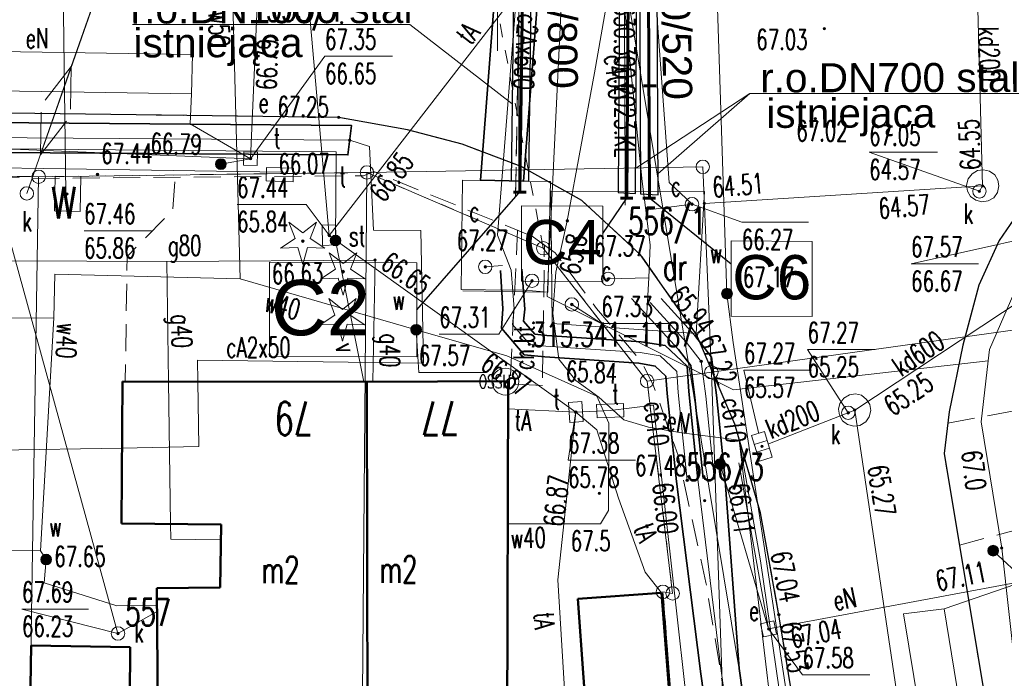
# Model space of a CAD drawing. Header units: metres. Extents: x 6538042 to 13082743, y 6022817 to 12049805.
# Tile 84 of 92: x 6539432 to 6539469, y 6025224 to 6025249. Entities that reach past the tile are written whole.
import ezdxf
from ezdxf.enums import TextEntityAlignment as Align

# ---------------------------------------------------------------- set-up
doc = ezdxf.new("R2010")
doc.units = ezdxf.units.M
doc.header["$MEASUREMENT"] = 0
doc.linetypes.add('L_0_03', pattern=[1, 0.5, -0.5])
doc.linetypes.add('L_0_04', pattern=[1.5, 1, -0.5])
doc.layers.get('0').update_dxf_attribs({"linetype": 'CONTINUOUS', "lineweight": 18})
for name, color, linetype, lineweight in [('122_Punkt_osnowy_szczegolowej', 7, 'CONTINUOUS', 18), ('122_Punkt_osnowy_szczegolowej_Atr103', 7, 'CONTINUOUS', 18), ('202_punkt_graniczny', 96, 'CONTINUOUS', 18), ('210_oznaczenie_konturu_uzytku_gruntowego', 96, 'CONTINUOUS', 18), ('211_numer_dzialki_ewidencyjnej', 96, 'CONTINUOUS', 18), ('218_kontur_uzytku_gruntowego', 96, 'L_0_03', 18), ('219_dzialka_ewidencyjna', 96, 'CONTINUOUS', 18), ('238_Punkt_adresowy_budynku', 7, 'CONTINUOUS', 18), ('312_budynek_ewidencyjny', 7, 'CONTINUOUS', 50), ('312_oznaczenie_budynku_ewidencyjnego_Atr117', 7, 'CONTINUOUS', 18), ('chodnik', 7, 'L_0_04', 18), ('chodnik_Atr17', 7, 'CONTINUOUS', 18), ('d-ciepłociag', 6, 'CONTINUOUS', 60), ('d-opis', 7, 'CONTINUOUS', 18), ('DAGIL_CO_tasa$0$d-opis załamania trasy', 7, 'CONTINUOUS', 80), ('Drzewo_iglaste', 96, 'CONTINUOUS', 18), ('elektroenergetyczne_urzadzenie_techniczne', 1, 'CONTINUOUS', 18), ('jezdnia', 7, 'L_0_04', 18), ('komora_podziemna', 7, 'CONTINUOUS', 18), ('kratka_sciekowa', 7, 'CONTINUOUS', 18), ('kraweznik', 7, 'CONTINUOUS', 25), ('obudowa_ochronna_przewodu', 7, 'CONTINUOUS', 35), ('pikieta_naturalna', 7, 'CONTINUOUS', 18), ('pikieta_naturalna_Atr2', 7, 'CONTINUOUS', 18), ('pikieta_sztuczna', 7, 'CONTINUOUS', 18), ('pikieta_sztuczna_Atr2', 7, 'CONTINUOUS', 18), ('przewod_cieplowniczy', 212, 'CONTINUOUS', 18), ('przewod_cieplowniczy___ob__projektowany', 212, 'L_0_04', 18), ('przewod_cieplowniczy___ob__projektowany_Atr1', 212, 'L_0_04', 18), ('przewod_cieplowniczy_Atr17', 212, 'CONTINUOUS', 18), ('przewod_elektroenergetyczny_niskiego_napiecia', 1, 'CONTINUOUS', 18), ('przewod_elektroenergetyczny_podziemny', 1, 'CONTINUOUS', 18), ('przewod_elektroenergetyczny_podziemny_Atr17', 1, 'CONTINUOUS', 18), ('przewod_gazowy', 52, 'CONTINUOUS', 18), ('przewod_gazowy_Atr17', 7, 'CONTINUOUS', 18), ('przewod_kanalizacyjny', 36, 'CONTINUOUS', 18), ('przewod_kanalizacyjny_Atr17', 36, 'CONTINUOUS', 18), ('przewod_specjalny', 7, 'CONTINUOUS', 18), ('przewod_specjalny_Atr17', 7, 'CONTINUOUS', 18), ('przewod_telekomunikacyjny_podziemny', 30, 'CONTINUOUS', 18), ('przewod_telekomunikacyjny_podziemny_Atr17', 30, 'CONTINUOUS', 18), ('przewod_wodociagowy', 5, 'CONTINUOUS', 18), ('przewod_wodociagowy_Atr17', 5, 'CONTINUOUS', 18), ('rzedna', 7, 'CONTINUOUS', 18), ('rzedna_Atr17', 7, 'CONTINUOUS', 18), ('rzedna_Atr2', 7, 'CONTINUOUS', 18), ('rzedna_Atr3', 7, 'CONTINUOUS', 18), ('siatka', 7, 'CONTINUOUS', 18), ('slup_przewodow_napowietrznych', 7, 'CONTINUOUS', 18), ('szafa_telekomunikacyjna_lub_kontener', 30, 'CONTINUOUS', 18), ('szafa_telekomunikacyjna_lub_kontener_Atr17', 30, 'CONTINUOUS', 18), ('urzadzenie_techniczne_sieci_specjalnej', 7, 'CONTINUOUS', 18), ('urzadzenie_techniczne_sieci_specjalnej_Atr17', 7, 'CONTINUOUS', 18), ('wlaz_do_komory_lub_kanalu', 7, 'CONTINUOUS', 18), ('wlaz_do_komory_lub_kanalu___kwadratowy', 7, 'CONTINUOUS', 18), ('wlaz_do_komory_lub_kanalu___kwadratowy_Atr17', 7, 'CONTINUOUS', 18), ('wlaz_do_komory_lub_kanalu___okragly', 7, 'CONTINUOUS', 18), ('wlaz_do_komory_lub_kanalu___okragly_Atr17', 7, 'CONTINUOUS', 18), ('wlaz_do_komory_lub_kanalu___prostokatny', 7, 'CONTINUOUS', 18), ('wlaz_do_komory_lub_kanalu___prostokatny_Atr17', 7, 'CONTINUOUS', 18), ('zasuwa_lub_zawor', 7, 'CONTINUOUS', 18), ('zasuwa_lub_zawor_Atr17', 7, 'CONTINUOUS', 18)]:
    doc.layers.add(name, color=color, linetype=linetype, lineweight=lineweight)
doc.layers.add('DAGIL_CO_tasa$0$dg opis', color=7, linetype='CONTINUOUS')
doc.styles.add('DAGIL_CO_tasa$0$Style-Arial', font='arial.ttf')
doc.styles.get("Standard").update_dxf_attribs({"font": 'simplex.shx'})
doc.styles.add('Style-Arial', font='arial.ttf')

# ---------------------------------------------------------------- blocks, each defined once
blk = doc.blocks.new('SUUS25')
at = {"linetype": 'Continuous', "lineweight": 13}
blk.add_hatch(color=0, dxfattribs=at).paths.add_polyline_path([(0, -0.4, 1), (0, 0.4, 1), (0, -0.4, 1)])
at = {"color": 0, "linetype": 'Continuous', "lineweight": 13}
blk.add_circle((0, 0), 0.4, dxfattribs=at)
blk = doc.blocks.new('SUUS05')
at = {"color": 0, "linetype": 'Continuous', "lineweight": 18}
blk.add_wipeout([(1, 0.5), (1, -0.5), (-1, -0.5), (-1, 0.5)], dxfattribs=at)
at = {"color": 0, "linetype": 'Continuous', "lineweight": 18, "flags": 128}
blk.add_lwpolyline([(1, 0.5), (1, -0.5), (-1, -0.5), (-1, 0.5), (1, 0.5)], close=True, dxfattribs=at)
for points in [[(-0.3, 0.5), (-0.3, -0.5)], [(0.3, 0.5), (0.3, -0.5)]]:
    blk.add_lwpolyline(points, dxfattribs=at)
blk = doc.blocks.new('RTPW01')
at = {"linetype": 'Continuous', "lineweight": 13}
blk.add_hatch(color=0, dxfattribs=at).paths.add_polyline_path([(0, -0.091, 1), (0, 0.091, 1), (0, -0.091, 1)])
at = {"color": 0, "linetype": 'Continuous', "lineweight": 13}
blk.add_circle((0, 0), 0.0906, dxfattribs=at)

msp = doc.modelspace()

# ---------------------------------------------------------------- hatches: boundary and pattern name
at = {"layer": 'Drzewo_iglaste', "linetype": 'Continuous', "lineweight": 18}
for points in [[(6539442.76, 6025240.38, 1), (6539442.76, 6025240.48, 1), (6539442.76, 6025240.38, 1)], [(6539444.26, 6025239.24, 1), (6539444.26, 6025239.34, 1), (6539444.26, 6025239.24, 1)], [(6539444.24, 6025237.53, 1), (6539444.24, 6025237.63, 1), (6539444.24, 6025237.53, 1)]]:
    msp.add_hatch(color=256, dxfattribs=at).paths.add_polyline_path(points)

# ---------------------------------------------------------------- linework, layer by layer
msp.add_line((6539450.7994, 6025242.66444), (6539450.7994, 6025261.06444))
at = {"linetype": 'ByBlock', "lineweight": 30}
for points in [[(6539451.16526, 6025242.65961), (6539451.40223, 6025261.0519), (6539450.75457, 6025261.0508), (6539450.51409, 6025242.66528)], [(6539455.14101, 6025242.19677), (6539455.24121, 6025258.00749), (6539454.59301, 6025258.0252), (6539454.49017, 6025242.22866)], [(6539455.97857, 6025242.14929), (6539455.90537, 6025257.9896), (6539455.25716, 6025258.00731), (6539455.32773, 6025242.18118)]]:
    msp.add_lwpolyline(points, close=True, dxfattribs=at)
at = {"layer": '122_Punkt_osnowy_szczegolowej', "lineweight": 18}
msp.add_circle((6539450.3, 6025235.2), 0.5, dxfattribs=at)
at = {"layer": '202_punkt_graniczny', "lineweight": 18}
for centre in [(6539457.64, 6025243.19), (6539432.94, 6025242.82), (6539445.15, 6025242.98), (6539451.71, 6025240.16), (6539457.96, 6025235.55), (6539455.57, 6025235.22), (6539456.16, 6025227.38), (6539456.52, 6025227.32)]:
    msp.add_circle(centre, 0.25, dxfattribs=at)
at = {"layer": '218_kontur_uzytku_gruntowego', "lineweight": 18, "flags": 128}
for points in [[(6539451.71, 6025240.16), (6539448.22, 6025258.25)], [(6539420.14, 6025243.06), (6539432.94, 6025242.82)], [(6539432.94, 6025242.82), (6539445.15, 6025242.98)], [(6539445.15, 6025242.98), (6539451.71, 6025240.16)], [(6539451.71, 6025240.16), (6539455.57, 6025235.22)], [(6539455.57, 6025235.22), (6539456.52, 6025227.32)], [(6539456.52, 6025227.32), (6539456.16, 6025227.38)], [(6539456.16, 6025227.38), (6539456.62, 6025221.44)]]:
    msp.add_lwpolyline(points, dxfattribs=at)
at = {"layer": '219_dzialka_ewidencyjna', "linetype": 'Continuous', "lineweight": 18, "flags": 128}
for points in [[(6539432.94, 6025242.82), (6539420.14, 6025243.06)], [(6539445.15, 6025242.98), (6539432.94, 6025242.82)], [(6539445.15, 6025242.98), (6539444.85, 6025207.16)], [(6539457.64, 6025243.19), (6539445.15, 6025242.98)], [(6539445.15, 6025242.98), (6539451.71, 6025240.16)], [(6539457.96, 6025235.55), (6539457.64, 6025243.19)], [(6539432.94, 6025242.82), (6539432.37, 6025207.18)], [(6539455.57, 6025235.22), (6539451.71, 6025240.16)], [(6539477.17, 6025238.23), (6539457.96, 6025235.55)], [(6539457.96, 6025235.55), (6539455.57, 6025235.22)], [(6539457.96, 6025235.55), (6539458.94, 6025207.14)], [(6539455.57, 6025235.22), (6539456.52, 6025227.32)], [(6539456.52, 6025227.32), (6539456.16, 6025227.38)], [(6539456.16, 6025227.38), (6539456.62, 6025221.44)]]:
    msp.add_lwpolyline(points, dxfattribs=at)
at = {"layer": '312_budynek_ewidencyjny', "linetype": 'Continuous', "lineweight": 50, "flags": 128}
for points in [[(6539436.02, 6025229.92), (6539436.06, 6025235.21)], [(6539436.06, 6025235.21), (6539445.15, 6025235.19)], [(6539445.15, 6025235.19), (6539450.4, 6025235.22)], [(6539445.17, 6025222.3), (6539445.15, 6025235.19)], [(6539450.4, 6025235.22), (6539450.37, 6025222.32)], [(6539439.73, 6025229.89), (6539436.02, 6025229.92)], [(6539439.69, 6025227.54), (6539439.73, 6025229.89)], [(6539437.34, 6025227.52), (6539439.69, 6025227.54)], [(6539437.38, 6025221.4), (6539437.34, 6025227.52)], [(6539452.99, 6025227.12), (6539456.1, 6025227.34)], [(6539456.1, 6025227.34), (6539456.57, 6025221.45)], [(6539453.42, 6025221.27), (6539452.99, 6025227.12)], [(6539432.54, 6025217.85), (6539432.66, 6025225.38)], [(6539432.66, 6025225.38), (6539436.34, 6025225.32)], [(6539436.34, 6025225.32), (6539436.3, 6025217.83)]]:
    msp.add_lwpolyline(points, dxfattribs=at)
at = {"layer": 'chodnik', "lineweight": 18, "flags": 128}
for points in [[(6539458.95478, 6025200.41915), (6539459.92, 6025208.63), (6539455.36, 6025208.53), (6539455.27, 6025208.53), (6539459.37, 6025217.87), (6539457.76, 6025227.73), (6539456.72, 6025232.45), (6539455.8, 6025235.08), (6539455.35, 6025235.95), (6539453.69, 6025237.92), (6539452.15, 6025239.99), (6539451.29, 6025240.61), (6539445.41, 6025243.01), (6539445.02, 6025242.86), (6539432.95, 6025242.76), (6539427.42, 6025243), (6539419.96, 6025243.07), (6539414.62, 6025243.23), (6539414.18422, 6025243.20223)], [(6539438.01, 6025242.63), (6539437.93, 6025241.58), (6539436.23, 6025239.86), (6539436.16, 6025235.23)]]:
    msp.add_lwpolyline(points, dxfattribs=at)
for points in [[(6539451.68, 6025235.05), (6539450.48, 6025235.12), (6539450.75, 6025240.83), (6539451.29, 6025240.61), (6539451.75, 6025240.27)], [(6539466.76, 6025233.66), (6539473.68, 6025234.94), (6539475.25, 6025236.58), (6539476.06, 6025230.34), (6539474.57, 6025231.13), (6539467.19, 6025229.11), (6539466.62, 6025232.53)]]:
    msp.add_lwpolyline(points, close=True, dxfattribs=at)
at = {"layer": 'd-ciepłociag', "linetype": 'Continuous'}
for p, q in [((6539451.08347, 6025261.44321), (6539450.83521, 6025242.25091)), ((6539454.91829, 6025258.20043), (6539454.81436, 6025242.02037)), ((6539455.5807, 6025258.12374), (6539455.65382, 6025242.01792))]:
    msp.add_line(p, q, dxfattribs=at)
at = {"layer": 'd-ciepłociag', "color": 7, "linetype": 'Continuous'}
for p, q in [((6539455.06872, 6025246.19964), (6539454.60202, 6025246.20156)), ((6539455.90809, 6025246.20345), (6539455.44139, 6025246.20537)), ((6539451.06856, 6025242.24995), (6539450.60186, 6025242.25187)), ((6539455.04187, 6025242.01944), (6539454.57517, 6025242.02136)), ((6539455.88124, 6025242.02325), (6539455.41454, 6025242.02517))]:
    msp.add_line(p, q, dxfattribs=at)
at = {"layer": 'd-opis', "lineweight": 13}
for p, q in [((6539436.42511, 6025248.4832), (6539446.75065, 6025248.4832)), ((6539446.75065, 6025248.4832), (6539450.55157, 6025245.53069)), ((6539455.14704, 6025243.14261), (6539459.39275, 6025245.92204)), ((6539459.39275, 6025245.92204), (6539455.97497, 6025242.92846)), ((6539459.39275, 6025245.92204), (6539469.71829, 6025245.92204))]:
    msp.add_line(p, q, dxfattribs=at)
at = {"layer": 'DAGIL_CO_tasa$0$d-opis załamania trasy', "color": 0, "lineweight": -3}
for p, q in [((6539447.00198, 6025237.86775), (6539450.85635, 6025242.28501)), ((6539453.91905, 6025240.7143), (6539454.81436, 6025242.02037)), ((6539458.69277, 6025239.56683), (6539455.65382, 6025242.01792))]:
    msp.add_line(p, q, dxfattribs=at)
at = {"layer": 'DAGIL_CO_tasa$0$dg opis', "lineweight": 20}
for points in [[(6539450.90276, 6025241.73741), (6539453.91905, 6025241.72065), (6539453.91905, 6025238.92065), (6539450.90276, 6025238.93741), (6539450.90276, 6025241.73741)], [(6539458.69277, 6025240.43336), (6539461.70907, 6025240.4166), (6539461.70907, 6025237.6166), (6539458.69277, 6025237.63336), (6539458.69277, 6025240.43336)], [(6539441.53046, 6025239.6387), (6539447.00198, 6025239.61775), (6539447.00198, 6025236.11775), (6539441.53046, 6025236.1387), (6539441.53046, 6025239.6387)]]:
    msp.add_lwpolyline(points, dxfattribs=at)
at = {"layer": 'Drzewo_iglaste', "linetype": 'Continuous', "lineweight": 18, "flags": 128}
for points in [[(6539442.477, 6025240.523), (6539442.248, 6025241.136)], [(6539442.248, 6025241.136), (6539442.76, 6025240.729)], [(6539442.76, 6025240.729), (6539443.272, 6025241.136)], [(6539443.272, 6025241.136), (6539443.043, 6025240.523)], [(6539441.932, 6025240.162), (6539442.477, 6025240.523)], [(6539443.043, 6025240.523), (6539443.588, 6025240.162)], [(6539442.585, 6025240.19), (6539441.932, 6025240.162)], [(6539442.76, 6025239.56), (6539442.585, 6025240.19)], [(6539442.935, 6025240.19), (6539442.76, 6025239.56)], [(6539443.588, 6025240.162), (6539442.935, 6025240.19)], [(6539443.977, 6025239.383), (6539443.748, 6025239.996)], [(6539443.748, 6025239.996), (6539444.26, 6025239.589)], [(6539444.26, 6025239.589), (6539444.772, 6025239.996)], [(6539444.772, 6025239.996), (6539444.543, 6025239.383)], [(6539443.432, 6025239.022), (6539443.977, 6025239.383)], [(6539444.543, 6025239.383), (6539445.088, 6025239.022)], [(6539444.085, 6025239.05), (6539443.432, 6025239.022)], [(6539444.26, 6025238.42), (6539444.085, 6025239.05)], [(6539444.435, 6025239.05), (6539444.26, 6025238.42)], [(6539445.088, 6025239.022), (6539444.435, 6025239.05)], [(6539443.957, 6025237.673), (6539443.728, 6025238.286)], [(6539443.728, 6025238.286), (6539444.24, 6025237.879)], [(6539444.24, 6025237.879), (6539444.752, 6025238.286)], [(6539444.752, 6025238.286), (6539444.523, 6025237.673)], [(6539443.412, 6025237.312), (6539443.957, 6025237.673)], [(6539444.523, 6025237.673), (6539445.068, 6025237.312)], [(6539444.065, 6025237.34), (6539443.412, 6025237.312)], [(6539444.24, 6025236.71), (6539444.065, 6025237.34)], [(6539444.415, 6025237.34), (6539444.24, 6025236.71)], [(6539445.068, 6025237.312), (6539444.415, 6025237.34)]]:
    msp.add_lwpolyline(points, dxfattribs=at)
at = {"layer": 'Drzewo_iglaste', "lineweight": 18}
for centre in [(6539442.76, 6025240.43), (6539444.26, 6025239.29), (6539444.24, 6025237.58)]:
    msp.add_circle(centre, 0.05, dxfattribs=at)
at = {"layer": 'jezdnia', "lineweight": 18, "flags": 128}
for points in [[(6539464.35, 6025202.78), (6539462.61, 6025213.5), (6539460.47, 6025226.53), (6539459.79, 6025230.32), (6539458.83, 6025233.62), (6539457.41, 6025236.95), (6539455.33, 6025239.92), (6539453.14, 6025241.94), (6539450.88, 6025243.2), (6539448.69, 6025244.03), (6539446.66, 6025244.57), (6539444.1, 6025245.03), (6539430.9, 6025245.2), (6539414.24767, 6025245.35704)], [(6539470.16, 6025242.63), (6539468.67, 6025240.45)], [(6539468.67, 6025240.45), (6539467.91, 6025238.79)], [(6539467.91, 6025238.79), (6539467.31, 6025236.55)], [(6539467.31, 6025236.55), (6539466.81, 6025234.08)], [(6539466.81, 6025234.08), (6539466.62, 6025232.53)], [(6539466.62, 6025232.53), (6539472.02529, 6025200.07012)]]:
    msp.add_lwpolyline(points, dxfattribs=at)
at = {"layer": 'komora_podziemna', "linetype": 'Continuous', "lineweight": 18, "flags": 128}
for points in [[(6539468.5, 6025242.89), (6539468.62, 6025242.69), (6539468.65, 6025242.48), (6539468.6, 6025242.23), (6539468.46, 6025242.04), (6539468.25, 6025241.92), (6539468.02, 6025241.89), (6539467.79, 6025241.95), (6539467.6, 6025242.09), (6539467.49, 6025242.29), (6539467.45, 6025242.51), (6539467.51, 6025242.74), (6539467.66, 6025242.93), (6539467.86, 6025243.05), (6539468.08, 6025243.08), (6539468.3, 6025243.03)], [(6539448.71, 6025242.69), (6539451.98, 6025242.65), (6539451.88, 6025238.53), (6539451.02, 6025238.6), (6539449.56, 6025238.62), (6539448.66, 6025238.63)], [(6539452.04, 6025237.36), (6539451.99, 6025242.29), (6539457.7, 6025242.27), (6539457.39, 6025236.99)], [(6539462.69, 6025234.17), (6539462.74, 6025234.39), (6539462.89, 6025234.59), (6539463.1, 6025234.71), (6539463.32, 6025234.74), (6539463.54, 6025234.69), (6539463.73, 6025234.54), (6539463.85, 6025234.35), (6539463.89, 6025234.13), (6539463.83, 6025233.89), (6539463.7, 6025233.7), (6539463.48, 6025233.57), (6539463.26, 6025233.54), (6539463.02, 6025233.6), (6539462.84, 6025233.74), (6539462.72, 6025233.95)]]:
    msp.add_lwpolyline(points, close=True, dxfattribs=at)
for points in [[(6539448.72, 6025238.58), (6539451.88, 6025238.53)], [(6539452.03, 6025238.5), (6539452.04, 6025237.36), (6539457.39, 6025236.99)]]:
    msp.add_lwpolyline(points, dxfattribs=at)
at = {"layer": 'komora_podziemna', "lineweight": 18}
for centre in [(6539451.29, 6025238.95), (6539452.77, 6025238.07)]:
    msp.add_circle(centre, 0.25, dxfattribs=at)
at = {"layer": 'kraweznik', "linetype": 'Continuous', "lineweight": 25, "flags": 128}
for points in [[(6539464.35, 6025202.78), (6539462.61, 6025213.5), (6539460.47, 6025226.53), (6539459.79, 6025230.32), (6539458.83, 6025233.62), (6539457.41, 6025236.95), (6539455.33, 6025239.92), (6539453.14, 6025241.94), (6539450.88, 6025243.2), (6539448.69, 6025244.03), (6539446.66, 6025244.57), (6539444.1, 6025245.03), (6539430.9, 6025245.2), (6539414.24767, 6025245.35704)], [(6539476.04, 6025244.72), (6539472.8, 6025244.42), (6539471.01, 6025243.32), (6539470.16, 6025242.63), (6539468.67, 6025240.45), (6539467.91, 6025238.79), (6539467.31, 6025236.55), (6539466.81, 6025234.08), (6539466.62, 6025232.53), (6539472.02529, 6025200.07012)]]:
    msp.add_lwpolyline(points, dxfattribs=at)
at = {"layer": 'obudowa_ochronna_przewodu', "linetype": 'Continuous', "lineweight": 35, "flags": 128}
msp.add_lwpolyline([(6539451.66, 6025251.42), (6539450.97, 6025242.66), (6539449.37, 6025242.69), (6539450.06, 6025251.55)], close=True, dxfattribs=at)
for points in [[(6539414.20243, 6025243.82076), (6539420.44, 6025243.8), (6539444.44, 6025243.63), (6539444.57, 6025244.73), (6539432.57, 6025244.82), (6539428.62, 6025244.85), (6539425.62, 6025244.87), (6539414.23472, 6025244.91728)], [(6539450.12, 6025239.33), (6539450.21, 6025237.91), (6539450.15, 6025237.19), (6539451, 6025236.2), (6539451.77, 6025236.12), (6539455.26, 6025235.88), (6539455.87, 6025235.78), (6539456.27, 6025235.4), (6539456.32, 6025234.76), (6539456.66, 6025231.49)], [(6539457.46, 6025231.57), (6539457.12, 6025234.83), (6539457.06, 6025235.77), (6539456.24, 6025236.54), (6539455.35, 6025236.68), (6539451.84, 6025236.92), (6539451.4, 6025236.97), (6539450.97, 6025237.45), (6539451.02, 6025237.9), (6539450.91, 6025239.38)], [(6539454.99, 6025238.29), (6539456.74, 6025236.4), (6539457.2, 6025235.8), (6539457.35, 6025234.61), (6539457.66, 6025231.59)], [(6539458.46, 6025231.67), (6539458.15, 6025234.7), (6539457.96, 6025236.11), (6539457.35, 6025236.91), (6539456.09, 6025238.29)], [(6539458.46, 6025231.67), (6539458.99, 6025224.53), (6539461.08, 6025209.75), (6539461.35, 6025205.74), (6539461.61381, 6025200.34814)], [(6539460.16867, 6025200.38673), (6539459.91, 6025205.66), (6539459.64, 6025209.6), (6539457.57, 6025224.33), (6539456.66, 6025231.49)]]:
    msp.add_lwpolyline(points, dxfattribs=at)
at = {"layer": 'przewod_cieplowniczy', "linetype": 'Continuous', "lineweight": 18, "flags": 128}
for points in [[(6539450.51, 6025239.35), (6539450.01, 6025240.65), (6539450.86, 6025251.49)], [(6539454.49, 6025251.43), (6539455.39, 6025242.64)], [(6539455.74, 6025251.42), (6539456.39, 6025242.61)], [(6539414.21858, 6025244.36931), (6539423.04, 6025244.34), (6539432.51, 6025244.27), (6539444.51, 6025244.18)], [(6539447.16, 6025240.82), (6539445.39, 6025240.83), (6539445.24, 6025243.95), (6539444.51, 6025244.18)], [(6539455.39, 6025242.64), (6539455.52, 6025241.58), (6539455.69, 6025240.28)], [(6539456.39, 6025242.61), (6539457.24, 6025241.8)], [(6539455.52, 6025241.58), (6539457.24, 6025241.8)], [(6539425.48, 6025229.34), (6539431.34, 6025229.47), (6539431.42, 6025232.65), (6539436.04, 6025232.73), (6539438.9, 6025232.79), (6539438.86, 6025235.21), (6539438.85, 6025236), (6539447.25, 6025235.88), (6539447.16, 6025240.82)], [(6539455.69, 6025240.28), (6539455.63, 6025239.06), (6539455.5, 6025236.63)], [(6539449.55, 6025239.47), (6539450.19, 6025239.52)], [(6539450.51, 6025239.35), (6539450.57, 6025238.55), (6539450.62, 6025237.91), (6539450.56, 6025237.33), (6539451.19, 6025236.59), (6539451.8, 6025236.52), (6539455.31, 6025236.28), (6539456.06, 6025236.16), (6539456.67, 6025235.58), (6539456.72, 6025234.79), (6539457.06, 6025231.53)], [(6539454.12, 6025239.02), (6539455.63, 6025239.06)], [(6539458.06, 6025231.62), (6539457.75, 6025234.66), (6539457.58, 6025235.95), (6539457.04, 6025236.66), (6539456.69, 6025237.04), (6539455.68, 6025238.14)], [(6539457.46, 6025231.57), (6539458.32, 6025224.44), (6539460.4, 6025209.68), (6539460.67, 6025205.7), (6539460.93141, 6025200.36637)]]:
    msp.add_lwpolyline(points, dxfattribs=at)
at = {"layer": 'przewod_cieplowniczy___ob__projektowany', "lineweight": 18, "flags": 128}
for points in [[(6539451, 6025261.17), (6539450.68, 6025242.09)], [(6539450.68, 6025242.09), (6539450.99, 6025260.52)], [(6539454.69, 6025258.36), (6539454.76, 6025241.76)], [(6539454.76, 6025241.76), (6539454.69, 6025258.29)]]:
    msp.add_lwpolyline(points, dxfattribs=at)
at = {"layer": 'przewod_elektroenergetyczny_niskiego_napiecia', "linetype": 'Continuous', "lineweight": 18, "flags": 128}
for points in [[(6539434.15537, 6025246.91802), (6539437.46612, 6025256.35407)], [(6539436.31463, 6025253.07198), (6539433.00388, 6025243.63593)], [(6539432.5, 6025242.2), (6539434.15537, 6025246.91802)], [(6539434.15537, 6025246.91802), (6539433.18696, 6025245.66815)], [(6539434.15537, 6025246.91802), (6539434.13056, 6025245.33708)], [(6539433.00388, 6025243.63593), (6539433.02869, 6025245.21687)], [(6539433.00388, 6025243.63593), (6539433.9723, 6025244.8858)]]:
    msp.add_lwpolyline(points, dxfattribs=at)
at = {"layer": 'przewod_elektroenergetyczny_podziemny', "linetype": 'Continuous', "lineweight": 18, "flags": 128}
for points in [[(6539451.15, 6025271.94), (6539462.34, 6025204.25)], [(6539474.6, 6025252.74), (6539468.75, 6025252.93), (6539458.85, 6025254.4), (6539441.29, 6025254.28), (6539440.82, 6025243.49), (6539414.22421, 6025244.56042)], [(6539452.48, 6025251.46), (6539451.85, 6025238.36), (6539458.78, 6025234.89), (6539468.26, 6025235.97)], [(6539461.46, 6025215.59), (6539461.62, 6025215.89), (6539461.29, 6025218.41), (6539460.61, 6025222.89), (6539459.79, 6025228.53), (6539459, 6025233.02), (6539456.85, 6025233.3), (6539455.62, 6025233.51), (6539454.71, 6025233.78), (6539453.78, 6025234.62), (6539452.92, 6025235.24), (6539452.29, 6025236.03), (6539452.06, 6025237.73), (6539452.18, 6025239.27), (6539452.6, 6025241.18), (6539453.61, 6025246.69), (6539454.44, 6025251.44)], [(6539440.82, 6025243.49), (6539438.58, 6025244.79), (6539438.63, 6025245.91), (6539438.66, 6025247.37), (6539426.66, 6025247.55), (6539426.63, 6025246.09), (6539438.63, 6025245.91)], [(6539463.96086, 6025200.28547), (6539461.57, 6025214.92), (6539461.46, 6025215.59), (6539470.18, 6025216.22), (6539468.76, 6025229.01), (6539468, 6025233.7), (6539468.26, 6025235.97), (6539468.31, 6025236.39), (6539470.03, 6025240.36), (6539472.08, 6025242.21), (6539475.44, 6025243.13), (6539475.53, 6025247.58)], [(6539440.82, 6025243.49), (6539439.72, 6025243.29)], [(6539459, 6025233.02), (6539461.12, 6025215.21), (6539461.57, 6025214.92)], [(6539460.09, 6025226), (6539458.29, 6025232.13)], [(6539460.09, 6025226), (6539458.98, 6025232.18)], [(6539469.64, 6025227.79), (6539468.44, 6025228.91)], [(6539469.64, 6025227.79), (6539460.09, 6025226)], [(6539469.64, 6025227.79), (6539466.62, 6025226.75), (6539465.1, 6025226.56), (6539467.05, 6025214.76), (6539468.54, 6025214.95), (6539466.62, 6025226.75)]]:
    msp.add_lwpolyline(points, dxfattribs=at)
at = {"layer": 'przewod_gazowy', "linetype": 'Continuous', "lineweight": 18, "flags": 128}
for points in [[(6539413.99672, 6025236.83491), (6539415.25, 6025237.38), (6539420.18, 6025239.79), (6539425.79, 6025239.72), (6539437.71, 6025239.67), (6539445.45, 6025239.72)], [(6539439.72, 6025229.32), (6539437.86, 6025229.34), (6539437.85, 6025229.91), (6539437.77, 6025235.21), (6539437.71, 6025239.67)], [(6539445.45, 6025239.72), (6539445.37, 6025235.2)]]:
    msp.add_lwpolyline(points, dxfattribs=at)
at = {"layer": 'przewod_kanalizacyjny', "linetype": 'Continuous', "lineweight": 18, "flags": 128}
for points in [[(6539468.05, 6025242.48), (6539467.62, 6025258.46)], [(6539468.05, 6025242.48), (6539457.7, 6025241.83)], [(6539467.93, 6025242.28), (6539468.05, 6025242.48)], [(6539463.29, 6025234.14), (6539473.51, 6025240.89)], [(6539435.89, 6025225.83), (6539431.87, 6025240.46), (6539414.06787, 6025239.25104)], [(6539459.84, 6025232.79), (6539463.29, 6025234.14)], [(6539463.05, 6025234.04), (6539463.29, 6025234.14)], [(6539468.31911, 6025200.16909), (6539468.04, 6025202.11), (6539463.29, 6025234.14)], [(6539435.89, 6025225.83), (6539437.35, 6025226.65)]]:
    msp.add_lwpolyline(points, dxfattribs=at)
at = {"layer": 'przewod_specjalny', "linetype": 'Continuous', "lineweight": 18, "flags": 128}
for points in [[(6539414.20819, 6025244.01633), (6539419.32, 6025243.97), (6539420.72, 6025243.96), (6539444.01, 6025243.75)], [(6539444.01, 6025243.75), (6539443.98, 6025240.45)], [(6539443.98, 6025240.45), (6539445.03, 6025235.19)]]:
    msp.add_lwpolyline(points, dxfattribs=at)
at = {"layer": 'przewod_telekomunikacyjny_podziemny', "linetype": 'Continuous', "lineweight": 18, "flags": 128}
for points in [[(6539451.85823, 6025200.60865), (6539452.27, 6025202.25), (6539453.25, 6025208.66), (6539454.03, 6025214.6), (6539452.73, 6025219.89), (6539452.25, 6025227.82), (6539452.92, 6025234.06), (6539443.75, 6025240.63), (6539457.23, 6025258.08)], [(6539442.78, 6025251.6), (6539443.75, 6025240.63)], [(6539414.18988, 6025243.39448), (6539419.05, 6025243.35), (6539420.72, 6025243.32), (6539422.63, 6025243.29), (6539441.97, 6025242.99)], [(6539452.92, 6025234.06), (6539450.4, 6025234.19)], [(6539459.27858, 6025200.4105), (6539460.23, 6025209.31), (6539458.53, 6025209.92), (6539455.81, 6025234.32), (6539454.2, 6025234.12)], [(6539452.92, 6025234.06), (6539454.2, 6025234.12)], [(6539452.92, 6025234.06), (6539453.7, 6025233.4), (6539454.5, 6025230.87), (6539455.5, 6025228.11), (6539456.1, 6025227.34)]]:
    msp.add_lwpolyline(points, dxfattribs=at)
at = {"layer": 'przewod_wodociagowy', "linetype": 'Continuous', "lineweight": 18, "flags": 128}
for points in [[(6539433.76, 6025256.52), (6539433.95, 6025242.21)], [(6539440.1, 6025251.64), (6539440.44, 6025239.02)], [(6539458.11, 6025251.38), (6539458.54, 6025238.47), (6539458.77, 6025236.66), (6539463.07, 6025208.36), (6539464.27769, 6025200.27701)], [(6539433.01, 6025228.9), (6539433.51, 6025237.57), (6539433.54, 6025239.2), (6539440.44, 6025239.02), (6539446.98, 6025237.13), (6539450.35, 6025236.16)], [(6539433.51, 6025237.57), (6539414.01698, 6025237.52271)], [(6539450.39, 6025229.91), (6539453.84, 6025229.91), (6539454.14, 6025230.41), (6539454.15, 6025233.66), (6539453.7, 6025234.66), (6539450.35, 6025236.16)], [(6539430.26, 6025228.92), (6539433.01, 6025228.9)], [(6539433.22, 6025228.58), (6539433.01, 6025228.9)], [(6539437.35, 6025226.87), (6539435.85, 6025226.86), (6539433.15, 6025227.71), (6539433.22, 6025228.58)]]:
    msp.add_lwpolyline(points, dxfattribs=at)
at = {"layer": 'rzedna_Atr2', "linetype": 'Continuous', "lineweight": 18, "flags": 128}
for points in [[(6539440.82, 6025243.49), (6539443.59, 6025247.3), (6539446.095, 6025247.3)], [(6539467.93, 6025242.28), (6539463.83, 6025243.73), (6539466.372, 6025243.73)], [(6539443.74, 6025240.65), (6539442.89, 6025241.79), (6539440.321, 6025241.79)], [(6539457.24, 6025241.8), (6539459.09, 6025241.13), (6539461.569, 6025241.13)], [(6539434.63, 6025240.81), (6539437.135, 6025240.81)], [(6539472.17, 6025241.09), (6539465.39, 6025239.58), (6539467.9, 6025239.58)], [(6539451.29, 6025238.95), (6539450.05, 6025236.96), (6539447.837, 6025236.96)], [(6539452.77, 6025238.07), (6539453.87, 6025237.36), (6539456.375, 6025237.36)], [(6539446.98, 6025237.13), (6539447.08, 6025235.54), (6539449.59, 6025235.54)], [(6539463.05, 6025234.04), (6539461.54, 6025236.39), (6539464.05, 6025236.39)], [(6539459.84, 6025232.79), (6539459.17, 6025235.62), (6539461.681, 6025235.62)], [(6539452.92, 6025234.07), (6539452.63, 6025232.28), (6539455.135, 6025232.28)], [(6539435.89, 6025225.83), (6539432.32, 6025226.74), (6539434.793, 6025226.74)], [(6539460.09, 6025226), (6539461.35, 6025224.29), (6539463.855, 6025224.29)]]:
    msp.add_lwpolyline(points, dxfattribs=at)
at = {"layer": 'siatka', "color": 7, "linetype": 'Continuous', "lineweight": 13, "flags": 128}
msp.add_lwpolyline([(6539450, 6025247.5), (6539450, 6025252.5)], dxfattribs=at)
at = {"layer": 'slup_przewodow_napowietrznych', "lineweight": 18}
msp.add_circle((6539432.5, 6025242.2), 0.25, dxfattribs=at)
at = {"layer": 'szafa_telekomunikacyjna_lub_kontener', "linetype": 'Continuous', "lineweight": 18, "flags": 128}
for points in [[(6539441.40268, 6025242.6652), (6539441.41777, 6025243.16497)], [(6539441.41777, 6025243.16497), (6539442.41732, 6025243.1348)], [(6539442.40223, 6025242.63503), (6539442.41732, 6025243.1348)], [(6539441.40268, 6025242.6652), (6539442.40223, 6025242.63503)], [(6539453.69202, 6025234.35336), (6539454.69147, 6025234.38637)], [(6539453.70853, 6025233.85363), (6539453.69202, 6025234.35336)], [(6539454.70798, 6025233.88664), (6539454.69147, 6025234.38637)], [(6539453.70853, 6025233.85363), (6539454.70798, 6025233.88664)]]:
    msp.add_lwpolyline(points, dxfattribs=at)
at = {"layer": 'wlaz_do_komory_lub_kanalu', "linetype": 'Continuous', "lineweight": 18, "flags": 128}
msp.add_lwpolyline([(6539433.53, 6025241.55), (6539433.55, 6025242.84), (6539434.51, 6025242.83), (6539434.49, 6025241.53)], close=True, dxfattribs=at)
at = {"layer": 'wlaz_do_komory_lub_kanalu___kwadratowy', "color": 7, "linetype": 'Continuous', "lineweight": 18, "flags": 128}
for points in [[(6539440.57535, 6025243.74524), (6539441.07524, 6025243.73465), (6539441.06465, 6025243.23476), (6539440.56476, 6025243.24535)], [(6539459.79211, 6025226.19043), (6539460.28043, 6025226.29789), (6539460.38789, 6025225.80957), (6539459.89957, 6025225.70211)]]:
    msp.add_lwpolyline(points, close=True, dxfattribs=at)
at = {"layer": 'wlaz_do_komory_lub_kanalu___okragly', "lineweight": 18}
for centre in [(6539467.93, 6025242.28), (6539457.24, 6025241.8), (6539449.55, 6025239.47), (6539454.12, 6025239.02), (6539463.05, 6025234.04), (6539435.89, 6025225.83)]:
    msp.add_circle(centre, 0.25, dxfattribs=at)
at = {"layer": 'wlaz_do_komory_lub_kanalu___prostokatny', "color": 7, "linetype": 'Continuous', "lineweight": 18, "flags": 128}
for points in [[(6539443.97946, 6025241.03182), (6539444.00035, 6025240.28211), (6539443.50054, 6025240.26818), (6539443.47965, 6025241.01789)], [(6539453.14398, 6025234.4611), (6539453.19486, 6025233.71282), (6539452.69602, 6025233.6789), (6539452.64514, 6025234.42718)]]:
    msp.add_lwpolyline(points, close=True, dxfattribs=at)

# ---------------------------------------------------------------- block references
at = {"layer": 'elektroenergetyczne_urzadzenie_techniczne', "color": 1, "linetype": 'Continuous', "xscale": 0.5, "yscale": 0.5, "zscale": 0.5}
for p in [(6539439.72, 6025243.29), (6539458.29, 6025232.13), (6539468.44, 6025228.91)]:
    msp.add_blockref('SUUS25', p, dxfattribs=at)
at = {"layer": 'pikieta_naturalna', "color": 7, "linetype": 'Continuous', "xscale": 0.5, "yscale": 0.5, "zscale": 0.5}
msp.add_blockref('RTPW01', (6539453.79, 6025231.04), dxfattribs=at)
at = {"layer": 'pikieta_sztuczna', "color": 7, "linetype": 'Continuous', "xscale": 0.5, "yscale": 0.5, "zscale": 0.5}
for p in [(6539444.21, 6025248.55), (6539462.16, 6025248.33), (6539444.1, 6025245.03), (6539461.83, 6025244.98), (6539435.13, 6025242.91), (6539457.41, 6025236.95), (6539457.71, 6025230.77), (6539460.47, 6025226.53)]:
    msp.add_blockref('RTPW01', p, dxfattribs=at)
at = {"layer": 'rzedna', "color": 212, "linetype": 'Continuous', "xscale": 0.5, "yscale": 0.5, "zscale": 0.5}
for p, rotation in [((6539444.51, 6025244.18), 0.4), ((6539451.19, 6025236.59), 174.37), ((6539457.58, 6025235.95), 308.17), ((6539457.06, 6025231.53), 96.94), ((6539458.06, 6025231.62), 276.6000000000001)]:
    msp.add_blockref('RTPW01', p, dxfattribs=dict(at, rotation=rotation))
at = {"layer": 'rzedna', "color": 1, "linetype": 'Continuous', "xscale": 0.5, "yscale": 0.5, "zscale": 0.5}
for p, rotation in [((6539440.82, 6025243.49), 358.5), ((6539440.82, 6025243.49), 88.34), ((6539440.82, 6025243.49), 358.79), ((6539452.6, 6025241.18), 78.52), ((6539468.76, 6025229.01), 277.12), ((6539460.09, 6025226), 12.41), ((6539460.09, 6025226), 191.47), ((6539460.09, 6025226), 100.95)]:
    msp.add_blockref('RTPW01', p, dxfattribs=dict(at, rotation=rotation))
at = {"layer": 'rzedna', "color": 5, "linetype": 'Continuous', "xscale": 0.5, "yscale": 0.5, "zscale": 0.5}
for p, rotation in [((6539433.99, 6025242.18), 23.43), ((6539458.54, 6025238.47), 6.140000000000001), ((6539446.98, 6025237.13), 344.69), ((6539433.22, 6025228.58), 2.29)]:
    msp.add_blockref('RTPW01', p, dxfattribs=dict(at, rotation=rotation))
at = {"layer": 'rzedna', "color": 34, "linetype": 'Continuous', "xscale": 0.5, "yscale": 0.5, "zscale": 0.5}
for p in [(6539467.93, 6025242.28), (6539463.05, 6025234.04), (6539435.89, 6025225.83)]:
    msp.add_blockref('RTPW01', p, dxfattribs=at)
for p, rotation in [((6539468.05, 6025242.48), 4.82), ((6539468.05, 6025242.48), 92.35), ((6539457.7, 6025241.83), 4.82), ((6539463.29, 6025234.14), 214.19), ((6539463.29, 6025234.14), 279.26)]:
    msp.add_blockref('RTPW01', p, dxfattribs=dict(at, rotation=rotation))
at = {"layer": 'rzedna', "color": 6, "linetype": 'Continuous', "xscale": 0.5, "yscale": 0.5, "zscale": 0.5}
for p in [(6539457.24, 6025241.8), (6539449.55, 6025239.47), (6539454.12, 6025239.02)]:
    msp.add_blockref('RTPW01', p, dxfattribs=at)
at = {"layer": 'rzedna', "color": 30, "linetype": 'Continuous', "xscale": 0.5, "yscale": 0.5, "zscale": 0.5}
for p, rotation in [((6539443.75, 6025240.63), 53.13), ((6539443.75, 6025240.63), 145.18), ((6539443.74, 6025240.65), 271.6), ((6539452.92, 6025234.06), 145.18), ((6539452.92, 6025234.06), 264.6), ((6539452.92, 6025234.07), 273.89)]:
    msp.add_blockref('RTPW01', p, dxfattribs=dict(at, rotation=rotation))
at = {"layer": 'rzedna', "color": 40, "linetype": 'Continuous', "xscale": 0.5, "yscale": 0.5, "zscale": 0.5, "rotation": 1.2}
msp.add_blockref('RTPW01', (6539445.45, 6025239.72), dxfattribs=at)
at = {"layer": 'rzedna', "color": 3, "linetype": 'Continuous', "xscale": 0.5, "yscale": 0.5, "zscale": 0.5}
for p in [(6539451.29, 6025238.95), (6539452.77, 6025238.07)]:
    msp.add_blockref('RTPW01', p, dxfattribs=at)
at = {"layer": 'urzadzenie_techniczne_sieci_specjalnej', "color": 7, "linetype": 'Continuous', "xscale": 0.5, "yscale": 0.5, "zscale": 0.5, "rotation": 267.36}
msp.add_blockref('SUUS25', (6539443.98, 6025240.45), dxfattribs=at)
at = {"layer": 'zasuwa_lub_zawor', "color": 5, "linetype": 'Continuous', "xscale": 0.5, "yscale": 0.5, "zscale": 0.5}
for p, rotation in [((6539458.54, 6025238.47), 6.140000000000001), ((6539446.98, 6025237.13), 344.69), ((6539433.22, 6025228.58), 2.29)]:
    msp.add_blockref('SUUS25', p, dxfattribs=dict(at, rotation=rotation))

# ---------------------------------------------------------------- texts
at = {"color": 7, "lineweight": 40, "style": 'Style-Arial'}
for s, rotation, p in [('DN600/800', 271.181468, (6539451.7674, 6025253.70935)), ('DN400/520', 271.181468, (6539456.02002, 6025253.29923)), ('r.o.DN1000 stal', 0.105545, (6539436.36327, 6025248.52057)), ('istniejąca', 0.105545, (6539436.4675, 6025247.25915)), ('r.o.DN700 stal', 0.105545, (6539459.77659, 6025245.95941)), ('istniejąca', 0.105545, (6539460.00247, 6025244.63921))]:
    msp.add_text(s, height=1.08, rotation=rotation, dxfattribs=at).set_placement(p)
at = {"layer": '122_Punkt_osnowy_szczegolowej', "lineweight": 9, "width": 0.66}
msp.add_text('OSSH', height=0.5, dxfattribs=at).set_placement((6539449.30991, 6025235.45), align=Align.TOP_LEFT)
at = {"layer": '122_Punkt_osnowy_szczegolowej_Atr103', "lineweight": 18, "width": 0.66}
msp.add_text('315.341-1187', height=0.9, dxfattribs=at).set_placement((6539451.3, 6025237.4), align=Align.TOP_LEFT)
at = {"layer": '210_oznaczenie_konturu_uzytku_gruntowego', "lineweight": 20, "width": 0.66}
msp.add_text('dr', height=1, dxfattribs=at).set_placement((6539456.15956, 6025239.97), align=Align.TOP_LEFT)
at = {"layer": '211_numer_dzialki_ewidencyjnej', "lineweight": 20, "width": 0.66}
for s, p in [('555/1', (6539441.4, 6025249.6)), ('556/1', (6539454.87, 6025241.67)), ('557', (6539436.16, 6025227.12))]:
    msp.add_text(s, height=1, dxfattribs=at).set_placement(p, align=Align.TOP_LEFT)
at = {"layer": '238_Punkt_adresowy_budynku', "lineweight": 25, "width": 0.66}
for s, rotation, p in [('79', -179.3, (6539443.14218, 6025233.21085)), ('77', -178.9, (6539448.58547, 6025233.22764))]:
    msp.add_text(s, height=1.25, rotation=rotation, dxfattribs=at).set_placement(p, align=Align.TOP_LEFT)
at = {"layer": '312_oznaczenie_budynku_ewidencyjnego_Atr117', "lineweight": 20, "width": 0.66}
for p in [(6539441.22675, 6025228.7), (6539445.61, 6025228.72)]:
    msp.add_text('m2', height=1, dxfattribs=at).set_placement(p, align=Align.TOP_LEFT)
at = {"layer": 'chodnik_Atr17', "lineweight": 15, "width": 0.66}
msp.add_text('ch.bt.', height=0.75, rotation=89.2, dxfattribs=at).set_placement((6539450.60007, 6025235.64007), align=Align.TOP_LEFT)
at = {"layer": 'DAGIL_CO_tasa$0$d-opis załamania trasy', "color": 0, "linetype": 'Continuous', "lineweight": 30, "attachment_point": 1, "rotation": 359.949585, "style": 'DAGIL_CO_tasa$0$Style-Arial'}
for s, insert, char_height, width in [('C4', (6539450.9452, 6025241.21249), 1.648031, 4.387365), ('C6', (6539458.73522, 6025239.90844), 1.648031, 4.387365), ('C2', (6539441.58352, 6025238.98255), 2.060039, 5.4842063)]:
    msp.add_mtext(s, dxfattribs=dict(at, insert=insert, char_height=char_height, width=width))
at = {"layer": 'pikieta_naturalna_Atr2', "lineweight": 15, "width": 0.66}
msp.add_text('67.5', height=0.75, dxfattribs=at).set_placement((6539452.73, 6025229.65), align=Align.TOP_LEFT)
at = {"layer": 'pikieta_sztuczna_Atr2', "lineweight": 15, "width": 0.66}
for s, p in [('67.03', (6539459.63, 6025248.3)), ('67.02', (6539461.12, 6025244.9)), ('67.44', (6539435.27, 6025244.06)), ('67.48', (6539455.12, 6025232.45))]:
    msp.add_text(s, height=0.75, dxfattribs=at).set_placement(p, align=Align.TOP_LEFT)
for s, rotation, p in [('67.25', 359.3, (6539441.82966, 6025245.80994)), ('67.22', 293.1, (6539458.1899, 6025237.04418)), ('67.53', 279.3, (6539461.26008, 6025226.32155))]:
    msp.add_text(s, height=0.75, rotation=rotation, dxfattribs=at).set_placement(p, align=Align.TOP_LEFT)
at = {"layer": 'przewod_cieplowniczy___ob__projektowany_Atr1', "lineweight": 15, "width": 0.66}
msp.add_text('proj. c WG-IV.6630.300.2023.KL', height=0.75, rotation=270.2, dxfattribs=at).set_placement((6539455.085, 6025254.49158), align=Align.TOP_LEFT)
at = {"layer": 'przewod_cieplowniczy_Atr17', "lineweight": 15, "width": 0.66}
for s, rotation, p in [('c2Ax600', 266.3, (6539451.52613, 6025248.85302)), ('c400', 276.7, (6539454.71647, 6025247.4023)), ('c610', 276.6, (6539459.07757, 6025234.62168)), ('c610', 276.8, (6539456.1985, 6025234.50503))]:
    msp.add_text(s, height=0.75, rotation=rotation, dxfattribs=at).set_placement(p, align=Align.TOP_LEFT)
msp.add_text('cA2x50', height=0.75, dxfattribs=at).set_placement((6539439.91723, 6025236.85), align=Align.TOP_LEFT)
at = {"layer": 'przewod_elektroenergetyczny_podziemny_Atr17', "lineweight": 15, "width": 0.66}
for rotation, p in [(359.9, (6539432.45892, 6025248.35131)), (-9.7, (6539456.36623, 6025234.1393)), (11.5, (6539462.42009, 6025227.40507))]:
    msp.add_text('eN', height=0.75, rotation=rotation, dxfattribs=at).set_placement(p, align=Align.TOP_LEFT)
at = {"layer": 'przewod_gazowy_Atr17', "lineweight": 15, "width": 0.66}
msp.add_text('g80', height=0.75, dxfattribs=at).set_placement((6539437.74361, 6025240.64), align=Align.TOP_LEFT)
for rotation, p in [(271.6, (6539438.61781, 6025237.71697)), (269.7, (6539446.38403, 6025236.98253))]:
    msp.add_text('g40', height=0.75, rotation=rotation, dxfattribs=at).set_placement(p, align=Align.TOP_LEFT)
at = {"layer": 'przewod_kanalizacyjny_Atr17', "lineweight": 15, "width": 0.66}
for s, rotation, p in [('kd200', -88.5, (6539468.63973, 6025248.41018)), ('kd600', 34.2, (6539464.60613, 6025235.98842))]:
    msp.add_text(s, height=0.75, rotation=rotation, dxfattribs=at).set_placement(p, align=Align.TOP_LEFT)
at = {"layer": 'przewod_specjalny_Atr17', "lineweight": 15, "width": 0.66}
msp.add_text('v', height=0.75, rotation=282.1, dxfattribs=at).set_placement((6539444.70382, 6025236.69799), align=Align.TOP_LEFT)
at = {"layer": 'przewod_telekomunikacyjny_podziemny_Atr17', "lineweight": 15, "width": 0.66}
for rotation, p in [(53.1, (6539448.41268, 6025248.12358)), (357.6, (6539450.65573, 6025234.14772)), (290.7, (6539455.75375, 6025230.01216)), (274.2, (6539452.09708, 6025226.64432))]:
    msp.add_text('tA', height=0.75, rotation=rotation, dxfattribs=at).set_placement(p, align=Align.TOP_LEFT)
at = {"layer": 'przewod_wodociagowy_Atr17', "lineweight": 15, "width": 0.66}
for s, rotation, p in [('w50', 272.3, (6539440.00403, 6025248.98477)), ('w40', 344.7, (6539441.47585, 6025238.55835)), ('w40', 267.6, (6539434.38495, 6025237.36325)), ('w40', 1.8, (6539450.48233, 6025229.74284))]:
    msp.add_text(s, height=0.75, rotation=rotation, dxfattribs=at).set_placement(p, align=Align.TOP_LEFT)
at = {"layer": 'rzedna_Atr17', "lineweight": 35, "width": 0.66}
msp.add_text('w', height=1.75, dxfattribs=at).set_placement((6539433.33, 6025243.02333), align=Align.TOP_LEFT)
at = {"layer": 'rzedna_Atr2', "lineweight": 15, "width": 0.66}
for s, p in [('67.35', (6539443.59, 6025248.308)), ('67.05', (6539463.83, 6025244.738)), ('67.44', (6539440.321, 6025242.798)), ('67.46', (6539434.63, 6025241.817)), ('67.27', (6539448.49, 6025240.83)), ('67.37', (6539453.6, 6025240.62)), ('67.57', (6539465.39, 6025240.588)), ('67.17', (6539459.13, 6025239.46)), ('67.33', (6539453.87, 6025238.368)), ('67.31', (6539447.837, 6025237.968)), ('67.27', (6539461.54, 6025237.397)), ('67.57', (6539447.08, 6025236.548)), ('67.27', (6539459.17, 6025236.628)), ('67.38', (6539452.63, 6025233.288)), ('67.65', (6539433.52, 6025229.07)), ('67.69', (6539432.32, 6025227.748)), ('67.58', (6539461.35, 6025225.298))]:
    msp.add_text(s, height=0.75, dxfattribs=at).set_placement(p, align=Align.TOP_LEFT)
for s, rotation, p in [('66.79', 88.3, (6539441.03032, 6025246.06178)), ('66.79', 358.5, (6539437.11154, 6025244.44149)), ('64.55', 92.3, (6539467.22727, 6025243.05236)), ('66.07', 0.4, (6539441.85591, 6025243.67347)), ('66.85', 53.1, (6539445.19001, 6025242.28001)), ('64.51', 4.8, (6539457.96697, 6025242.79735)), ('64.57', 4.8, (6539464.14641, 6025242.0091)), ('65.8', 78.5, (6539452.30983, 6025239.29135)), ('66.65', 325.2, (6539446.03834, 6025240.06565)), ('66.63', 1.2, (6539441.60588, 6025239.58031)), ('65.94', 308.2, (6539456.94192, 6025238.84805)), ('66.87', -35.6, (6539449.76, 6025236.32)), ('65.84', 357.1, (6539452.56763, 6025235.96906)), ('65.25', 34.2, (6539464.28846, 6025234.52033)), ('67.0', 277.1, (6539468.00422, 6025232.68292)), ('65.27', 279.3, (6539464.51023, 6025232.15063)), ('66.87', 83.9, (6539451.71429, 6025229.86008)), ('66.00', 276.9, (6539456.50952, 6025231.48223)), ('66.01', 276.6, (6539459.34399, 6025231.45945)), ('67.04', 280.9, (6539460.89861, 6025228.94837)), ('67.11', 11.5, (6539466.23903, 6025228.1356)), ('67.04', 11.5, (6539460.84076, 6025226.015))]:
    msp.add_text(s, height=0.75, rotation=rotation, dxfattribs=at).set_placement(p, align=Align.TOP_LEFT)
at = {"layer": 'rzedna_Atr3', "lineweight": 15, "width": 0.66}
for s, p in [('66.65', (6539443.59, 6025247.032)), ('64.57', (6539463.83, 6025243.463)), ('65.84', (6539440.321, 6025241.522)), ('66.27', (6539459.09, 6025240.862)), ('65.86', (6539434.63, 6025240.542)), ('66.67', (6539465.39, 6025239.312)), ('65.25', (6539461.54, 6025236.122)), ('65.57', (6539459.17, 6025235.353)), ('65.78', (6539452.63, 6025232.013)), ('66.23', (6539432.32, 6025226.473))]:
    msp.add_text(s, height=0.75, dxfattribs=at).set_placement(p, align=Align.TOP_LEFT)
at = {"layer": 'szafa_telekomunikacyjna_lub_kontener_Atr17', "lineweight": 15, "width": 0.66}
for p in [(6539441.68, 6025244.63), (6539454.27, 6025235.12)]:
    msp.add_text('t', height=0.75, dxfattribs=at).set_placement(p, align=Align.TOP_LEFT)
at = {"layer": 'urzadzenie_techniczne_sieci_specjalnej_Atr17', "lineweight": 15, "width": 0.66}
msp.add_text('st', height=0.75, dxfattribs=at).set_placement((6539444.48, 6025240.99), align=Align.TOP_LEFT)
at = {"layer": 'wlaz_do_komory_lub_kanalu___kwadratowy_Atr17', "lineweight": 15, "width": 0.66}
for p in [(6539441.12, 6025245.96), (6539459.36, 6025227.06)]:
    msp.add_text('e', height=0.75, dxfattribs=at).set_placement(p, align=Align.TOP_LEFT)
at = {"layer": 'wlaz_do_komory_lub_kanalu___okragly_Atr17', "lineweight": 15, "width": 0.66}
for s, p in [('c', (6539456.45, 6025242.85)), ('k', (6539467.34, 6025241.82)), ('k', (6539432.33, 6025241.54)), ('c', (6539448.95, 6025241.91)), ('c', (6539453.87, 6025239.71)), ('k', (6539462.4, 6025233.62)), ('k', (6539436.49, 6025226.25))]:
    msp.add_text(s, height=0.75, dxfattribs=at).set_placement(p, align=Align.TOP_LEFT)
at = {"layer": 'wlaz_do_komory_lub_kanalu___prostokatny_Atr17', "lineweight": 15, "width": 0.66}
for p in [(6539444.12, 6025243.2), (6539452.08, 6025234.93)]:
    msp.add_text('t', height=0.75, dxfattribs=at).set_placement(p, align=Align.TOP_LEFT)
at = {"layer": 'zasuwa_lub_zawor_Atr17', "lineweight": 15, "width": 0.66}
for p in [(6539457.9, 6025240.36), (6539446.1, 6025238.62), (6539433.33, 6025230.19)]:
    msp.add_text('w', height=0.75, dxfattribs=at).set_placement(p, align=Align.TOP_LEFT)

# ---------------------------------------------------------------- next in the draw order: block references
at = {"layer": 'kratka_sciekowa', "color": 34, "linetype": 'Continuous', "xscale": 0.5, "yscale": 0.5, "zscale": 0.5, "rotation": 286.85}
msp.add_blockref('SUUS05', (6539459.84, 6025232.79), dxfattribs=at)

# ---------------------------------------------------------------- next in the draw order: block references
at = {"layer": 'rzedna', "color": 34, "linetype": 'Continuous', "xscale": 0.5, "yscale": 0.5, "zscale": 0.5, "rotation": 286.85}
msp.add_blockref('RTPW01', (6539459.84, 6025232.79), dxfattribs=at)

# ---------------------------------------------------------------- next in the draw order: texts
at = {"layer": '211_numer_dzialki_ewidencyjnej', "lineweight": 20, "width": 0.66}
msp.add_text('556/3', height=1, dxfattribs=at).set_placement((6539457.03, 6025232.52), align=Align.TOP_LEFT)
at = {"layer": 'przewod_kanalizacyjny_Atr17', "lineweight": 15, "width": 0.66}
msp.add_text('kd200', height=0.75, rotation=22.2, dxfattribs=at).set_placement((6539459.89741, 6025233.74897), align=Align.TOP_LEFT)

doc.saveas('drawing.dxf')
